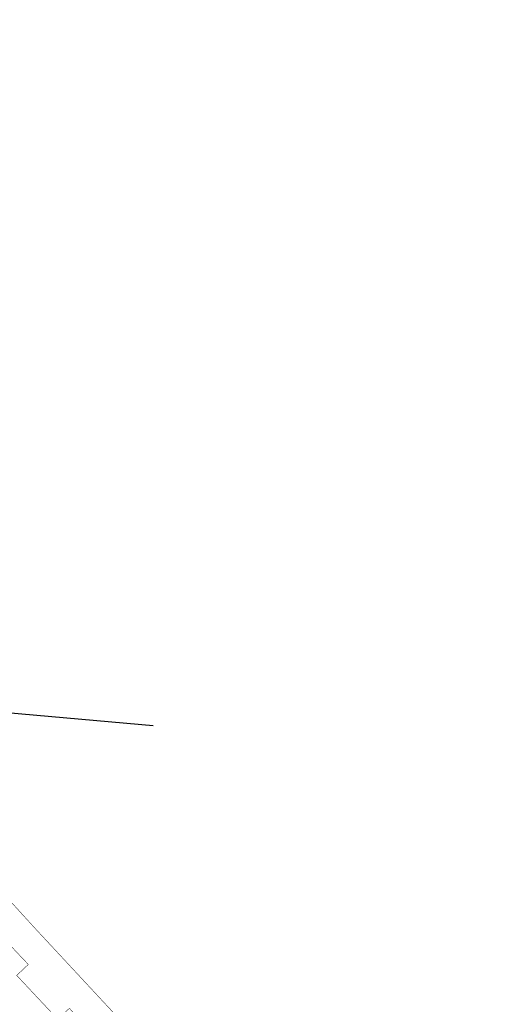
# Model space of a CAD drawing. Header units: metres. Extents: x 111546 to 149831, y 498798 to 507863.
# Tile 14 of 256: x 113544 to 113585, y 498943 to 499029. Entities that reach past the tile are written whole.
import ezdxf

# ---------------------------------------------------------------- set-up
doc = ezdxf.new("R2010")
doc.units = ezdxf.units.M
doc.linetypes.add('DASHDOT', pattern=[25.4, 12.7, -6.35, 0, -6.35])
doc.layers.add('3-nw-band-ob 10x20', color=7, linetype='Continuous', lineweight=13)
doc.layers.add('3-nw-band-ob 10x20-achterkant', color=7, linetype='DASHDOT', lineweight=13)
doc.layers.add('3-NW-HV-316010+318010-Afwerken zandbed voor wegfundering en menggranulaat-opp', color=20, linetype='Continuous')
doc.layers.add('3-vw-band-ob 6x20', color=30, linetype='Continuous')

msp = doc.modelspace()

# ---------------------------------------------------------------- linework, layer by layer
at = {"layer": '3-nw-band-ob 10x20'}
msp.add_lwpolyline([(113515.4286, 498996.4838), (113539.0105, 499025.7259, 0.0538909), (113581.1977, 499088.6346)], format="xyb", dxfattribs=at)
at = {"layer": '3-nw-band-ob 10x20-achterkant', "ltscale": 0.02}
msp.add_lwpolyline([(113515.5204, 498996.4383), (113539.0877, 499025.6624, 0.0538327), (113581.2486, 499088.5165)], format="xyb", dxfattribs=at)
at = {"layer": '3-NW-HV-316010+318010-Afwerken zandbed voor wegfundering en menggranulaat-opp', "ltscale": 0.02, "const_width": 0.04}
msp.add_lwpolyline([(113585.9474, 498898.8648, -0.0126536), (113575.201, 498911.6024), (113570.3469, 498917.6177, 0.0072462), (113559.1465, 498930.7567, 0.4161844), (113558.0135, 498930.8266), (113557.7247, 498930.5697), (113555.4647, 498933.1098), (113555.7629, 498933.3751, 0.414706), (113555.8279, 498934.5055, 0.0047433), (113548.2214, 498942.8645), (113547.1949, 498941.9125), (113543.6106, 498945.7444), (113544.628, 498946.7048, -0.0041776), (113543.2619, 498948.1475, -0.0081355), (113516.5511, 498978.1885), (113518.4928, 498979.8886, 0.008278), (113545.1771, 498949.9059, -0.017012), (113572.3634, 498919.2662), (113577.2816, 498913.2438, 0.0124999), (113583.1587, 498906.0413), (113587.2084, 498901.363, 0.0693823)], format="xyb", dxfattribs=at)
at = {"layer": '3-vw-band-ob 6x20', "ltscale": 0.05}
msp.add_lwpolyline([(113555.5518, 498967.5828), (113542.7449, 498968.7436), (113537.6929, 498970.1016), (113532.9599, 498973.1206), (113520.4669, 498984.7556), (113518.6699, 498982.8316), (113528.4169, 498971.6956), (113528.3219, 498971.6006), (113542.8129, 498954.9476)], dxfattribs=at)

doc.saveas('drawing.dxf')
